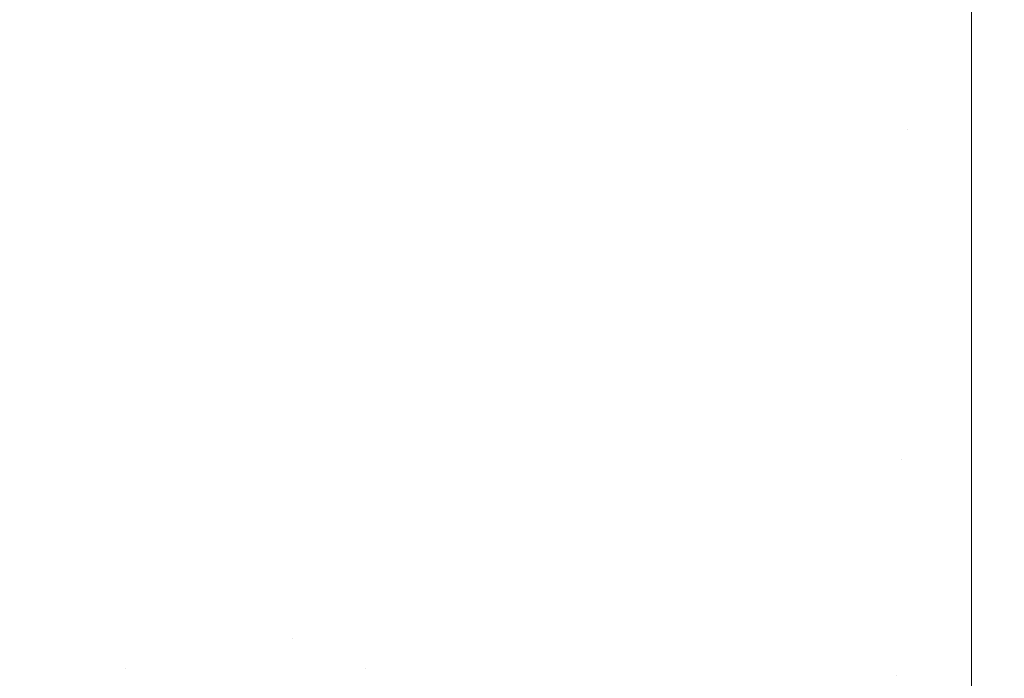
# Model space of a CAD drawing. Header units: centimetres. Extents: x -17.1 to 18.2, y 3.4 to 5.2.
# Tile 25 of 256: x -17.0377 to -17.0197, y 3.4343 to 3.4463. Entities that reach past the tile are written whole.
import ezdxf

# ---------------------------------------------------------------- set-up
doc = ezdxf.new("R2010")
doc.units = ezdxf.units.CM
doc.header["$LTSCALE"] = 2.54
doc.layers.add('Lucido design-1', color=7, linetype='Continuous')

# ---------------------------------------------------------------- blocks, each defined once
blk = doc.blocks.new('Gruppo-4-1')
at = {"color": 7, "linetype": 'Continuous', "lineweight": 9}
for points, invisible_edges in [([(-17.035294, 3.446814, -1872.234048), (-17.034223, 3.446157, -1872.234048), (-17.033739, 3.448036, -1872.23265), (-17.034773, 3.44867, -1872.23265)], 15), ([(-17.035294, 3.446814, -1872.99698), (-17.034773, 3.44867, -1872.998378), (-17.033739, 3.448036, -1872.998378), (-17.034223, 3.446157, -1872.99698)], 15), ([(-17.030533, 3.446404, -1872.23265), (-17.029434, 3.445956, -1872.23265), (-17.029105, 3.447916, -1872.231319), (-17.030164, 3.448349, -1872.231319)], 15), ([(-17.029105, 3.447916, -1872.999709), (-17.029434, 3.445956, -1872.998378), (-17.030533, 3.446404, -1872.998378), (-17.030164, 3.448349, -1872.999709)], 15), ([(-17.037965, 3.446461, -1872.235514), (-17.0369, 3.445692, -1872.235514), (-17.036345, 3.447515, -1872.234048), (-17.037375, 3.448257, -1872.234048)], 15), ([(-17.036345, 3.447515, -1872.99698), (-17.0369, 3.445692, -1872.995514), (-17.037965, 3.446461, -1872.995514), (-17.037375, 3.448257, -1872.99698)], 15), ([(-17.032687, 3.447446, -1872.23265), (-17.033739, 3.448036, -1872.23265), (-17.034223, 3.446157, -1872.234048), (-17.033133, 3.445546, -1872.234048)], 15), ([(-17.034223, 3.446157, -1872.99698), (-17.033739, 3.448036, -1872.998378), (-17.032687, 3.447446, -1872.998378), (-17.033133, 3.445546, -1872.99698)], 15), ([(-17.028033, 3.447532, -1872.231319), (-17.029105, 3.447916, -1872.231319), (-17.029434, 3.445956, -1872.23265), (-17.028323, 3.445557, -1872.23265)], 15), ([(-17.028033, 3.447532, -1872.999709), (-17.028323, 3.445557, -1872.998378), (-17.029434, 3.445956, -1872.998378), (-17.029105, 3.447916, -1872.999709)], 15), ([(-17.035294, 3.446814, -1872.234048), (-17.036345, 3.447515, -1872.234048), (-17.0369, 3.445692, -1872.235514), (-17.035812, 3.444967, -1872.235514)], 15), ([(-17.035294, 3.446814, -1872.99698), (-17.035812, 3.444967, -1872.995514), (-17.0369, 3.445692, -1872.995514), (-17.036345, 3.447515, -1872.99698)], 15), ([(-17.033133, 3.445546, -1872.234048), (-17.032025, 3.444982, -1872.234048), (-17.031618, 3.446902, -1872.23265), (-17.032687, 3.447446, -1872.23265)], 15), ([(-17.033133, 3.445546, -1872.99698), (-17.032687, 3.447446, -1872.998378), (-17.031618, 3.446902, -1872.998378), (-17.032025, 3.444982, -1872.99698)], 15), ([(-17.028323, 3.445557, -1872.23265), (-17.027199, 3.445209, -1872.23265), (-17.02695, 3.447196, -1872.231319), (-17.028033, 3.447532, -1872.231319)], 15), ([(-17.02695, 3.447196, -1872.999709), (-17.027199, 3.445209, -1872.998378), (-17.028323, 3.445557, -1872.998378), (-17.028033, 3.447532, -1872.999709)], 15), ([(-17.025858, 3.446911, -1872.231319), (-17.02695, 3.447196, -1872.231319), (-17.027199, 3.445209, -1872.23265), (-17.026066, 3.444913, -1872.23265)], 15), ([(-17.025858, 3.446911, -1872.999709), (-17.026066, 3.444913, -1872.998378), (-17.027199, 3.445209, -1872.998378), (-17.02695, 3.447196, -1872.999709)], 15), ([(-17.030533, 3.446404, -1872.23265), (-17.031618, 3.446902, -1872.23265), (-17.032025, 3.444982, -1872.234048), (-17.030902, 3.444467, -1872.234048)], 15), ([(-17.032025, 3.444982, -1872.99698), (-17.031618, 3.446902, -1872.998378), (-17.030533, 3.446404, -1872.998378), (-17.030902, 3.444467, -1872.99698)], 15), ([(-17.026066, 3.444913, -1872.23265), (-17.024925, 3.444669, -1872.23265), (-17.024758, 3.446676, -1872.231319), (-17.025858, 3.446911, -1872.231319)], 15), ([(-17.024758, 3.446676, -1872.999709), (-17.024925, 3.444669, -1872.998378), (-17.026066, 3.444913, -1872.998378), (-17.025858, 3.446911, -1872.999709)], 15), ([(-17.035812, 3.444967, -1872.235514), (-17.034704, 3.444287, -1872.235514), (-17.034223, 3.446157, -1872.234048), (-17.035294, 3.446814, -1872.234048)], 15), ([(-17.034223, 3.446157, -1872.99698), (-17.034704, 3.444287, -1872.995514), (-17.035812, 3.444967, -1872.995514), (-17.035294, 3.446814, -1872.99698)], 15), ([(-17.023651, 3.446493, -1872.231319), (-17.024758, 3.446676, -1872.231319), (-17.024925, 3.444669, -1872.23265), (-17.023777, 3.444479, -1872.23265)], 15), ([(-17.023651, 3.446493, -1872.999709), (-17.023777, 3.444479, -1872.998378), (-17.024925, 3.444669, -1872.998378), (-17.024758, 3.446676, -1872.999709)], 15), ([(-17.023777, 3.444479, -1872.23265), (-17.022623, 3.444343, -1872.23265), (-17.02254, 3.446361, -1872.231319), (-17.023651, 3.446493, -1872.231319)], 15), ([(-17.02254, 3.446361, -1872.999709), (-17.022623, 3.444343, -1872.998378), (-17.023777, 3.444479, -1872.998378), (-17.023651, 3.446493, -1872.999709)], 15), ([(-17.037451, 3.443881, -1872.237049), (-17.0369, 3.445692, -1872.235514), (-17.037965, 3.446461, -1872.235514), (-17.038552, 3.444675, -1872.237049)], 15), ([(-17.037965, 3.446461, -1872.995514), (-17.0369, 3.445692, -1872.995514), (-17.037451, 3.443881, -1872.99398), (-17.038552, 3.444675, -1872.99398)], 15), ([(-17.030902, 3.444467, -1872.234048), (-17.029763, 3.444002, -1872.234048), (-17.029434, 3.445956, -1872.23265), (-17.030533, 3.446404, -1872.23265)], 15), ([(-17.030902, 3.444467, -1872.99698), (-17.030533, 3.446404, -1872.998378), (-17.029434, 3.445956, -1872.998378), (-17.029763, 3.444002, -1872.99698)], 15), ([(-17.021425, 3.446282, -1872.231319), (-17.02254, 3.446361, -1872.231319), (-17.022623, 3.444343, -1872.23265), (-17.021467, 3.444261, -1872.23265)], 15), ([(-17.021425, 3.446282, -1872.999709), (-17.021467, 3.444261, -1872.998378), (-17.022623, 3.444343, -1872.998378), (-17.02254, 3.446361, -1872.999709)], 15), ([(-17.020308, 3.446482, -1872.231175), (-17.021425, 3.446282, -1872.231319), (-17.021467, 3.444261, -1872.23265)], 11), ([(-17.021467, 3.444261, -1872.23265), (-17.020308, 3.442854, -1872.233599), (-17.020308, 3.446482, -1872.231175)], 9), ([(-17.020308, 3.446482, -1872.999853), (-17.020308, 3.442854, -1872.997429), (-17.021467, 3.444261, -1872.998378)], 10), ([(-17.021467, 3.444261, -1872.998378), (-17.021425, 3.446282, -1872.999709), (-17.020308, 3.446482, -1872.999853)], 11), ([(-17.020308, 3.442854, -1872.233599), (18.147234, 3.442854, -1872.233599), (18.147234, 3.446482, -1872.231175), (-17.020308, 3.446482, -1872.231175)], 5), ([(18.147234, 3.442854, -1872.997429), (-17.020308, 3.442854, -1872.997429), (-17.020308, 3.446482, -1872.999853), (18.147234, 3.446482, -1872.999853)], 5), ([(-17.033133, 3.445546, -1872.234048), (-17.034223, 3.446157, -1872.234048), (-17.034704, 3.444287, -1872.235514), (-17.033576, 3.443655, -1872.235514)], 15), ([(-17.033133, 3.445546, -1872.99698), (-17.033576, 3.443655, -1872.995514), (-17.034704, 3.444287, -1872.995514), (-17.034223, 3.446157, -1872.99698)], 15), ([(-17.028323, 3.445557, -1872.23265), (-17.029434, 3.445956, -1872.23265), (-17.029763, 3.444002, -1872.234048), (-17.028611, 3.443589, -1872.234048)], 15), ([(-17.029763, 3.444002, -1872.99698), (-17.029434, 3.445956, -1872.998378), (-17.028323, 3.445557, -1872.998378), (-17.028611, 3.443589, -1872.99698)], 15), ([(-17.036327, 3.443132, -1872.237049), (-17.035812, 3.444967, -1872.235514), (-17.0369, 3.445692, -1872.235514), (-17.037451, 3.443881, -1872.237049)], 15), ([(-17.036327, 3.443132, -1872.99398), (-17.037451, 3.443881, -1872.99398), (-17.0369, 3.445692, -1872.995514), (-17.035812, 3.444967, -1872.995514)], 15), ([(-17.033576, 3.443655, -1872.235514), (-17.03243, 3.443072, -1872.235514), (-17.032025, 3.444982, -1872.234048), (-17.033133, 3.445546, -1872.234048)], 15), ([(-17.032025, 3.444982, -1872.99698), (-17.03243, 3.443072, -1872.995514), (-17.033576, 3.443655, -1872.995514), (-17.033133, 3.445546, -1872.99698)], 15), ([(-17.028611, 3.443589, -1872.234048), (-17.027447, 3.443228, -1872.234048), (-17.027199, 3.445209, -1872.23265), (-17.028323, 3.445557, -1872.23265)], 15), ([(-17.028611, 3.443589, -1872.99698), (-17.028323, 3.445557, -1872.998378), (-17.027199, 3.445209, -1872.998378), (-17.027447, 3.443228, -1872.99698)], 15), ([(-17.026066, 3.444913, -1872.23265), (-17.027199, 3.445209, -1872.23265), (-17.027447, 3.443228, -1872.234048), (-17.026273, 3.442921, -1872.234048)], 15), ([(-17.027447, 3.443228, -1872.99698), (-17.027199, 3.445209, -1872.998378), (-17.026066, 3.444913, -1872.998378), (-17.026273, 3.442921, -1872.99698)], 15), ([(-17.035182, 3.44243, -1872.237049), (-17.034704, 3.444287, -1872.235514), (-17.035812, 3.444967, -1872.235514), (-17.036327, 3.443132, -1872.237049)], 15), ([(-17.035812, 3.444967, -1872.995514), (-17.034704, 3.444287, -1872.995514), (-17.035182, 3.44243, -1872.99398), (-17.036327, 3.443132, -1872.99398)], 15), ([(-17.030902, 3.444467, -1872.234048), (-17.032025, 3.444982, -1872.234048), (-17.03243, 3.443072, -1872.235514), (-17.031268, 3.442539, -1872.235514)], 15), ([(-17.030902, 3.444467, -1872.99698), (-17.031268, 3.442539, -1872.995514), (-17.03243, 3.443072, -1872.995514), (-17.032025, 3.444982, -1872.99698)], 15), ([(-17.026273, 3.442921, -1872.234048), (-17.025091, 3.442669, -1872.234048), (-17.024925, 3.444669, -1872.23265), (-17.026066, 3.444913, -1872.23265)], 15), ([(-17.026273, 3.442921, -1872.99698), (-17.026066, 3.444913, -1872.998378), (-17.024925, 3.444669, -1872.998378), (-17.025091, 3.442669, -1872.99698)], 15), ([(-17.038552, 3.444675, -1872.237049), (-17.039134, 3.442903, -1872.238653), (-17.037998, 3.442083, -1872.238653), (-17.037451, 3.443881, -1872.237049)], 15), ([(-17.038552, 3.444675, -1872.99398), (-17.037451, 3.443881, -1872.99398), (-17.037998, 3.442083, -1872.992376), (-17.039134, 3.442903, -1872.992376)], 15), ([(-17.023777, 3.444479, -1872.23265), (-17.024925, 3.444669, -1872.23265), (-17.025091, 3.442669, -1872.234048), (-17.023901, 3.442472, -1872.234048)], 15), ([(-17.025091, 3.442669, -1872.99698), (-17.024925, 3.444669, -1872.998378), (-17.023777, 3.444479, -1872.998378), (-17.023901, 3.442472, -1872.99698)], 15), ([(-17.031268, 3.442539, -1872.235514), (-17.03009, 3.442058, -1872.235514), (-17.029763, 3.444002, -1872.234048), (-17.030902, 3.444467, -1872.234048)], 15), ([(-17.029763, 3.444002, -1872.99698), (-17.03009, 3.442058, -1872.995514), (-17.031268, 3.442539, -1872.995514), (-17.030902, 3.444467, -1872.99698)], 15), ([(-17.023901, 3.442472, -1872.234048), (-17.022707, 3.442331, -1872.234048), (-17.022623, 3.444343, -1872.23265), (-17.023777, 3.444479, -1872.23265)], 15), ([(-17.023901, 3.442472, -1872.99698), (-17.023777, 3.444479, -1872.998378), (-17.022623, 3.444343, -1872.998378), (-17.022707, 3.442331, -1872.99698)], 15), ([(-17.021467, 3.444261, -1872.23265), (-17.022623, 3.444343, -1872.23265), (-17.022707, 3.442331, -1872.234048), (-17.021508, 3.442246, -1872.234048)], 15), ([(-17.022707, 3.442331, -1872.99698), (-17.022623, 3.444343, -1872.998378), (-17.021467, 3.444261, -1872.998378), (-17.021508, 3.442246, -1872.99698)], 15), ([(-17.034017, 3.441776, -1872.237049), (-17.033576, 3.443655, -1872.235514), (-17.034704, 3.444287, -1872.235514), (-17.035182, 3.44243, -1872.237049)], 15), ([(-17.034017, 3.441776, -1872.99398), (-17.035182, 3.44243, -1872.99398), (-17.034704, 3.444287, -1872.995514), (-17.033576, 3.443655, -1872.995514)], 15), ([(-17.021508, 3.442246, -1872.234048), (-17.020308, 3.442854, -1872.233599), (-17.021467, 3.444261, -1872.23265)], 11), ([(-17.021508, 3.442246, -1872.99698), (-17.021467, 3.444261, -1872.998378), (-17.020308, 3.442854, -1872.997429)], 11), ([(-17.028611, 3.443589, -1872.234048), (-17.029763, 3.444002, -1872.234048), (-17.03009, 3.442058, -1872.235514), (-17.028898, 3.441631, -1872.235514)], 15), ([(-17.028611, 3.443589, -1872.99698), (-17.028898, 3.441631, -1872.995514), (-17.03009, 3.442058, -1872.995514), (-17.029763, 3.444002, -1872.99698)], 15), ([(-17.037451, 3.443881, -1872.237049), (-17.037998, 3.442083, -1872.238653), (-17.036838, 3.441311, -1872.238653), (-17.036327, 3.443132, -1872.237049)], 15), ([(-17.036838, 3.441311, -1872.992376), (-17.037998, 3.442083, -1872.992376), (-17.037451, 3.443881, -1872.99398), (-17.036327, 3.443132, -1872.99398)], 15), ([(-17.032833, 3.441174, -1872.237049), (-17.03243, 3.443072, -1872.235514), (-17.033576, 3.443655, -1872.235514), (-17.034017, 3.441776, -1872.237049)], 15), ([(-17.033576, 3.443655, -1872.995514), (-17.03243, 3.443072, -1872.995514), (-17.032833, 3.441174, -1872.99398), (-17.034017, 3.441776, -1872.99398)], 15), ([(-17.028898, 3.441631, -1872.235514), (-17.027694, 3.441258, -1872.235514), (-17.027447, 3.443228, -1872.234048), (-17.028611, 3.443589, -1872.234048)], 15), ([(-17.027447, 3.443228, -1872.99698), (-17.027694, 3.441258, -1872.995514), (-17.028898, 3.441631, -1872.995514), (-17.028611, 3.443589, -1872.99698)], 15), ([(-17.036327, 3.443132, -1872.237049), (-17.036838, 3.441311, -1872.238653), (-17.035657, 3.440586, -1872.238653), (-17.035182, 3.44243, -1872.237049)], 15), ([(-17.036327, 3.443132, -1872.99398), (-17.035182, 3.44243, -1872.99398), (-17.035657, 3.440586, -1872.992376), (-17.036838, 3.441311, -1872.992376)], 15), ([(-17.026273, 3.442921, -1872.234048), (-17.027447, 3.443228, -1872.234048), (-17.027694, 3.441258, -1872.235514), (-17.02648, 3.44094, -1872.235514)], 15), ([(-17.026273, 3.442921, -1872.99698), (-17.02648, 3.44094, -1872.995514), (-17.027694, 3.441258, -1872.995514), (-17.027447, 3.443228, -1872.99698)], 15), ([(-17.031632, 3.440623, -1872.237049), (-17.031268, 3.442539, -1872.235514), (-17.03243, 3.443072, -1872.235514), (-17.032833, 3.441174, -1872.237049)], 15), ([(-17.031632, 3.440623, -1872.99398), (-17.032833, 3.441174, -1872.99398), (-17.03243, 3.443072, -1872.995514), (-17.031268, 3.442539, -1872.995514)], 15), ([(-17.02648, 3.44094, -1872.235514), (-17.025256, 3.440679, -1872.235514), (-17.025091, 3.442669, -1872.234048), (-17.026273, 3.442921, -1872.234048)], 15), ([(-17.025091, 3.442669, -1872.99698), (-17.025256, 3.440679, -1872.995514), (-17.02648, 3.44094, -1872.995514), (-17.026273, 3.442921, -1872.99698)], 15), ([(-17.02155, 3.440241, -1872.235514), (-17.020308, 3.439336, -1872.236179), (-17.020308, 3.442854, -1872.233599), (-17.021508, 3.442246, -1872.234048)], 13), ([(-17.020308, 3.442854, -1872.997429), (-17.020308, 3.439336, -1872.994849), (-17.02155, 3.440241, -1872.995514), (-17.021508, 3.442246, -1872.99698)], 14), ([(-17.020308, 3.439336, -1872.236179), (18.147234, 3.439336, -1872.236179), (18.147234, 3.442854, -1872.233599), (-17.020308, 3.442854, -1872.233599)], 5), ([(18.147234, 3.439336, -1872.994849), (-17.020308, 3.439336, -1872.994849), (-17.020308, 3.442854, -1872.997429), (18.147234, 3.442854, -1872.997429)], 5), ([(-17.030415, 3.440126, -1872.237049), (-17.03009, 3.442058, -1872.235514), (-17.031268, 3.442539, -1872.235514), (-17.031632, 3.440623, -1872.237049)], 15), ([(-17.031268, 3.442539, -1872.995514), (-17.03009, 3.442058, -1872.995514), (-17.030415, 3.440126, -1872.99398), (-17.031632, 3.440623, -1872.99398)], 15), ([(-17.023901, 3.442472, -1872.234048), (-17.025091, 3.442669, -1872.234048), (-17.025256, 3.440679, -1872.235514), (-17.024026, 3.440475, -1872.235514)], 15), ([(-17.023901, 3.442472, -1872.99698), (-17.024026, 3.440475, -1872.995514), (-17.025256, 3.440679, -1872.995514), (-17.025091, 3.442669, -1872.99698)], 15), ([(-17.035182, 3.44243, -1872.237049), (-17.035657, 3.440586, -1872.238653), (-17.034454, 3.439912, -1872.238653), (-17.034017, 3.441776, -1872.237049)], 15), ([(-17.034454, 3.439912, -1872.992376), (-17.035657, 3.440586, -1872.992376), (-17.035182, 3.44243, -1872.99398), (-17.034017, 3.441776, -1872.99398)], 15), ([(-17.024026, 3.440475, -1872.235514), (-17.02279, 3.440329, -1872.235514), (-17.022707, 3.442331, -1872.234048), (-17.023901, 3.442472, -1872.234048)], 15), ([(-17.022707, 3.442331, -1872.99698), (-17.02279, 3.440329, -1872.995514), (-17.024026, 3.440475, -1872.995514), (-17.023901, 3.442472, -1872.99698)], 15), ([(-17.021508, 3.442246, -1872.234048), (-17.022707, 3.442331, -1872.234048), (-17.02279, 3.440329, -1872.235514), (-17.02155, 3.440241, -1872.235514)], 15), ([(-17.021508, 3.442246, -1872.99698), (-17.02155, 3.440241, -1872.995514), (-17.02279, 3.440329, -1872.995514), (-17.022707, 3.442331, -1872.99698)], 15), ([(-17.037345, 3.439506, -1872.240327), (-17.036838, 3.441311, -1872.238653), (-17.037998, 3.442083, -1872.238653), (-17.03854, 3.440303, -1872.240327)], 15), ([(-17.037345, 3.439506, -1872.990701), (-17.03854, 3.440303, -1872.990701), (-17.037998, 3.442083, -1872.992376), (-17.036838, 3.441311, -1872.992376)], 15), ([(-17.029184, 3.439684, -1872.237049), (-17.028898, 3.441631, -1872.235514), (-17.03009, 3.442058, -1872.235514), (-17.030415, 3.440126, -1872.237049)], 15), ([(-17.029184, 3.439684, -1872.99398), (-17.030415, 3.440126, -1872.99398), (-17.03009, 3.442058, -1872.995514), (-17.028898, 3.441631, -1872.995514)], 15), ([(-17.034017, 3.441776, -1872.237049), (-17.034454, 3.439912, -1872.238653), (-17.033233, 3.43929, -1872.238653), (-17.032833, 3.441174, -1872.237049)], 15), ([(-17.034017, 3.441776, -1872.99398), (-17.032833, 3.441174, -1872.99398), (-17.033233, 3.43929, -1872.992376), (-17.034454, 3.439912, -1872.992376)], 15), ([(-17.02794, 3.439299, -1872.237049), (-17.027694, 3.441258, -1872.235514), (-17.028898, 3.441631, -1872.235514), (-17.029184, 3.439684, -1872.237049)], 15), ([(-17.028898, 3.441631, -1872.995514), (-17.027694, 3.441258, -1872.995514), (-17.02794, 3.439299, -1872.99398), (-17.029184, 3.439684, -1872.99398)], 15), ([(-17.036127, 3.43876, -1872.240327), (-17.035657, 3.440586, -1872.238653), (-17.036838, 3.441311, -1872.238653), (-17.037345, 3.439506, -1872.240327)], 15), ([(-17.036838, 3.441311, -1872.992376), (-17.035657, 3.440586, -1872.992376), (-17.036127, 3.43876, -1872.990701), (-17.037345, 3.439506, -1872.990701)], 15), ([(-17.032833, 3.441174, -1872.237049), (-17.033233, 3.43929, -1872.238653), (-17.031993, 3.438722, -1872.238653), (-17.031632, 3.440623, -1872.237049)], 15), ([(-17.031993, 3.438722, -1872.992376), (-17.033233, 3.43929, -1872.992376), (-17.032833, 3.441174, -1872.99398), (-17.031632, 3.440623, -1872.99398)], 15), ([(-17.026685, 3.438971, -1872.237049), (-17.02648, 3.44094, -1872.235514), (-17.027694, 3.441258, -1872.235514), (-17.02794, 3.439299, -1872.237049)], 15), ([(-17.026685, 3.438971, -1872.99398), (-17.02794, 3.439299, -1872.99398), (-17.027694, 3.441258, -1872.995514), (-17.02648, 3.44094, -1872.995514)], 15), ([(-17.025421, 3.438701, -1872.237049), (-17.025256, 3.440679, -1872.235514), (-17.02648, 3.44094, -1872.235514), (-17.026685, 3.438971, -1872.237049)], 15), ([(-17.02648, 3.44094, -1872.995514), (-17.025256, 3.440679, -1872.995514), (-17.025421, 3.438701, -1872.99398), (-17.026685, 3.438971, -1872.99398)], 15), ([(-17.034888, 3.438065, -1872.240327), (-17.034454, 3.439912, -1872.238653), (-17.035657, 3.440586, -1872.238653), (-17.036127, 3.43876, -1872.240327)], 15), ([(-17.034888, 3.438065, -1872.990701), (-17.036127, 3.43876, -1872.990701), (-17.035657, 3.440586, -1872.992376), (-17.034454, 3.439912, -1872.992376)], 15), ([(-17.031632, 3.440623, -1872.237049), (-17.031993, 3.438722, -1872.238653), (-17.030737, 3.438209, -1872.238653), (-17.030415, 3.440126, -1872.237049)], 15), ([(-17.031632, 3.440623, -1872.99398), (-17.030415, 3.440126, -1872.99398), (-17.030737, 3.438209, -1872.992376), (-17.031993, 3.438722, -1872.992376)], 15), ([(-17.024149, 3.438491, -1872.237049), (-17.024026, 3.440475, -1872.235514), (-17.025256, 3.440679, -1872.235514), (-17.025421, 3.438701, -1872.237049)], 15), ([(-17.024149, 3.438491, -1872.99398), (-17.025421, 3.438701, -1872.99398), (-17.025256, 3.440679, -1872.995514), (-17.024026, 3.440475, -1872.995514)], 15), ([(-17.022872, 3.43834, -1872.237049), (-17.02279, 3.440329, -1872.235514), (-17.024026, 3.440475, -1872.235514), (-17.024149, 3.438491, -1872.237049)], 15), ([(-17.024026, 3.440475, -1872.995514), (-17.02279, 3.440329, -1872.995514), (-17.022872, 3.43834, -1872.99398), (-17.024149, 3.438491, -1872.99398)], 15), ([(-17.03854, 3.440303, -1872.240327), (-17.039076, 3.438542, -1872.242071), (-17.037845, 3.437722, -1872.242071), (-17.037345, 3.439506, -1872.240327)], 15), ([(-17.037845, 3.437722, -1872.988957), (-17.039076, 3.438542, -1872.988957), (-17.03854, 3.440303, -1872.990701), (-17.037345, 3.439506, -1872.990701)], 15), ([(-17.021591, 3.438249, -1872.237049), (-17.02155, 3.440241, -1872.235514), (-17.02279, 3.440329, -1872.235514), (-17.022872, 3.43834, -1872.237049)], 15), ([(-17.021591, 3.438249, -1872.99398), (-17.022872, 3.43834, -1872.99398), (-17.02279, 3.440329, -1872.995514), (-17.02155, 3.440241, -1872.995514)], 15), ([(-17.020308, 3.439336, -1872.236179), (-17.02155, 3.440241, -1872.235514), (-17.021591, 3.438249, -1872.237049)], 11), ([(-17.02155, 3.440241, -1872.995514), (-17.020308, 3.439336, -1872.994849), (-17.021591, 3.438249, -1872.99398)], 11), ([(-17.030415, 3.440126, -1872.237049), (-17.030737, 3.438209, -1872.238653), (-17.029467, 3.437753, -1872.238653), (-17.029184, 3.439684, -1872.237049)], 15), ([(-17.029467, 3.437753, -1872.992376), (-17.030737, 3.438209, -1872.992376), (-17.030415, 3.440126, -1872.99398), (-17.029184, 3.439684, -1872.99398)], 15), ([(-17.033629, 3.437424, -1872.240327), (-17.033233, 3.43929, -1872.238653), (-17.034454, 3.439912, -1872.238653), (-17.034888, 3.438065, -1872.240327)], 15), ([(-17.034454, 3.439912, -1872.992376), (-17.033233, 3.43929, -1872.992376), (-17.033629, 3.437424, -1872.990701), (-17.034888, 3.438065, -1872.990701)], 15), ([(-17.029184, 3.439684, -1872.237049), (-17.029467, 3.437753, -1872.238653), (-17.028183, 3.437356, -1872.238653), (-17.02794, 3.439299, -1872.237049)], 15), ([(-17.029184, 3.439684, -1872.99398), (-17.02794, 3.439299, -1872.99398), (-17.028183, 3.437356, -1872.992376), (-17.029467, 3.437753, -1872.992376)], 15), ([(-17.037345, 3.439506, -1872.240327), (-17.037845, 3.437722, -1872.242071), (-17.036592, 3.436953, -1872.242071), (-17.036127, 3.43876, -1872.240327)], 15), ([(-17.037345, 3.439506, -1872.990701), (-17.036127, 3.43876, -1872.990701), (-17.036592, 3.436953, -1872.988957), (-17.037845, 3.437722, -1872.988957)], 15), ([(-17.021591, 3.438249, -1872.237049), (-17.021632, 3.436272, -1872.238653), (-17.020308, 3.435933, -1872.23891), (-17.020308, 3.439336, -1872.236179)], 11), ([(-17.021591, 3.438249, -1872.99398), (-17.020308, 3.439336, -1872.994849), (-17.020308, 3.435933, -1872.992118), (-17.021632, 3.436272, -1872.992376)], 13), ([(-17.020308, 3.435933, -1872.23891), (18.147234, 3.435933, -1872.23891), (18.147234, 3.439336, -1872.236179), (-17.020308, 3.439336, -1872.236179)], 5), ([(18.147234, 3.435933, -1872.992118), (-17.020308, 3.435933, -1872.992118), (-17.020308, 3.439336, -1872.994849), (18.147234, 3.439336, -1872.994849)], 5), ([(-17.032351, 3.436838, -1872.240327), (-17.031993, 3.438722, -1872.238653), (-17.033233, 3.43929, -1872.238653), (-17.033629, 3.437424, -1872.240327)], 15), ([(-17.032351, 3.436838, -1872.990701), (-17.033629, 3.437424, -1872.990701), (-17.033233, 3.43929, -1872.992376), (-17.031993, 3.438722, -1872.992376)], 15), ([(-17.02794, 3.439299, -1872.237049), (-17.028183, 3.437356, -1872.238653), (-17.026888, 3.437017, -1872.238653), (-17.026685, 3.438971, -1872.237049)], 15), ([(-17.026888, 3.437017, -1872.992376), (-17.028183, 3.437356, -1872.992376), (-17.02794, 3.439299, -1872.99398), (-17.026685, 3.438971, -1872.99398)], 15), ([(-17.026685, 3.438971, -1872.237049), (-17.026888, 3.437017, -1872.238653), (-17.025584, 3.436739, -1872.238653), (-17.025421, 3.438701, -1872.237049)], 15), ([(-17.026685, 3.438971, -1872.99398), (-17.025421, 3.438701, -1872.99398), (-17.025584, 3.436739, -1872.992376), (-17.026888, 3.437017, -1872.992376)], 15), ([(-17.036127, 3.43876, -1872.240327), (-17.036592, 3.436953, -1872.242071), (-17.035316, 3.436238, -1872.242071), (-17.034888, 3.438065, -1872.240327)], 15), ([(-17.035316, 3.436238, -1872.988957), (-17.036592, 3.436953, -1872.988957), (-17.036127, 3.43876, -1872.990701), (-17.034888, 3.438065, -1872.990701)], 15), ([(-17.031057, 3.43631, -1872.240327), (-17.030737, 3.438209, -1872.238653), (-17.031993, 3.438722, -1872.238653), (-17.032351, 3.436838, -1872.240327)], 15), ([(-17.031993, 3.438722, -1872.992376), (-17.030737, 3.438209, -1872.992376), (-17.031057, 3.43631, -1872.990701), (-17.032351, 3.436838, -1872.990701)], 15), ([(-17.025421, 3.438701, -1872.237049), (-17.025584, 3.436739, -1872.238653), (-17.024272, 3.436521, -1872.238653), (-17.024149, 3.438491, -1872.237049)], 15), ([(-17.024272, 3.436521, -1872.992376), (-17.025584, 3.436739, -1872.992376), (-17.025421, 3.438701, -1872.99398), (-17.024149, 3.438491, -1872.99398)], 15), ([(-17.024149, 3.438491, -1872.237049), (-17.024272, 3.436521, -1872.238653), (-17.022954, 3.436366, -1872.238653), (-17.022872, 3.43834, -1872.237049)], 15), ([(-17.024149, 3.438491, -1872.99398), (-17.022872, 3.43834, -1872.99398), (-17.022954, 3.436366, -1872.992376), (-17.024272, 3.436521, -1872.992376)], 15), ([(-17.022872, 3.43834, -1872.237049), (-17.022954, 3.436366, -1872.238653), (-17.021632, 3.436272, -1872.238653), (-17.021591, 3.438249, -1872.237049)], 15), ([(-17.021632, 3.436272, -1872.992376), (-17.022954, 3.436366, -1872.992376), (-17.022872, 3.43834, -1872.99398), (-17.021591, 3.438249, -1872.99398)], 15), ([(-17.034888, 3.438065, -1872.240327), (-17.035316, 3.436238, -1872.242071), (-17.03402, 3.435578, -1872.242071), (-17.033629, 3.437424, -1872.240327)], 15), ([(-17.034888, 3.438065, -1872.990701), (-17.033629, 3.437424, -1872.990701), (-17.03402, 3.435578, -1872.988957), (-17.035316, 3.436238, -1872.988957)], 15), ([(-17.029747, 3.43584, -1872.240327), (-17.029467, 3.437753, -1872.238653), (-17.030737, 3.438209, -1872.238653), (-17.031057, 3.43631, -1872.240327)], 15), ([(-17.029747, 3.43584, -1872.990701), (-17.031057, 3.43631, -1872.990701), (-17.030737, 3.438209, -1872.992376), (-17.029467, 3.437753, -1872.992376)], 15), ([(-17.037051, 3.43517, -1872.243887), (-17.036592, 3.436953, -1872.242071), (-17.037845, 3.437722, -1872.242071), (-17.03834, 3.43596, -1872.243887)], 15), ([(-17.037845, 3.437722, -1872.988957), (-17.036592, 3.436953, -1872.988957), (-17.037051, 3.43517, -1872.987141), (-17.03834, 3.43596, -1872.987141)], 15), ([(-17.028424, 3.43543, -1872.240327), (-17.028183, 3.437356, -1872.238653), (-17.029467, 3.437753, -1872.238653), (-17.029747, 3.43584, -1872.240327)], 15), ([(-17.029467, 3.437753, -1872.992376), (-17.028183, 3.437356, -1872.992376), (-17.028424, 3.43543, -1872.990701), (-17.029747, 3.43584, -1872.990701)], 15), ([(-17.033629, 3.437424, -1872.240327), (-17.03402, 3.435578, -1872.242071), (-17.032705, 3.434975, -1872.242071), (-17.032351, 3.436838, -1872.240327)], 15), ([(-17.032705, 3.434975, -1872.988957), (-17.03402, 3.435578, -1872.988957), (-17.033629, 3.437424, -1872.990701), (-17.032351, 3.436838, -1872.990701)], 15), ([(-17.02709, 3.435081, -1872.240327), (-17.026888, 3.437017, -1872.238653), (-17.028183, 3.437356, -1872.238653), (-17.028424, 3.43543, -1872.240327)], 15), ([(-17.02709, 3.435081, -1872.990701), (-17.028424, 3.43543, -1872.990701), (-17.028183, 3.437356, -1872.992376), (-17.026888, 3.437017, -1872.992376)], 15), ([(-17.025745, 3.434794, -1872.240327), (-17.025584, 3.436739, -1872.238653), (-17.026888, 3.437017, -1872.238653), (-17.02709, 3.435081, -1872.240327)], 15), ([(-17.026888, 3.437017, -1872.992376), (-17.025584, 3.436739, -1872.992376), (-17.025745, 3.434794, -1872.990701), (-17.02709, 3.435081, -1872.990701)], 15), ([(-17.035739, 3.434434, -1872.243887), (-17.035316, 3.436238, -1872.242071), (-17.036592, 3.436953, -1872.242071), (-17.037051, 3.43517, -1872.243887)], 15), ([(-17.035739, 3.434434, -1872.987141), (-17.037051, 3.43517, -1872.987141), (-17.036592, 3.436953, -1872.988957), (-17.035316, 3.436238, -1872.988957)], 15), ([(-17.032351, 3.436838, -1872.240327), (-17.032705, 3.434975, -1872.242071), (-17.031373, 3.434431, -1872.242071), (-17.031057, 3.43631, -1872.240327)], 15), ([(-17.032351, 3.436838, -1872.990701), (-17.031057, 3.43631, -1872.990701), (-17.031373, 3.434431, -1872.988957), (-17.032705, 3.434975, -1872.988957)], 15), ([(-17.024393, 3.43457, -1872.240327), (-17.024272, 3.436521, -1872.238653), (-17.025584, 3.436739, -1872.238653), (-17.025745, 3.434794, -1872.240327)], 15), ([(-17.024393, 3.43457, -1872.990701), (-17.025745, 3.434794, -1872.990701), (-17.025584, 3.436739, -1872.992376), (-17.024272, 3.436521, -1872.992376)], 15), ([(-17.023035, 3.43441, -1872.240327), (-17.022954, 3.436366, -1872.238653), (-17.024272, 3.436521, -1872.238653), (-17.024393, 3.43457, -1872.240327)], 15), ([(-17.024272, 3.436521, -1872.992376), (-17.022954, 3.436366, -1872.992376), (-17.023035, 3.43441, -1872.990701), (-17.024393, 3.43457, -1872.990701)], 15), ([(-17.031057, 3.43631, -1872.240327), (-17.031373, 3.434431, -1872.242071), (-17.030025, 3.433948, -1872.242071), (-17.029747, 3.43584, -1872.240327)], 15), ([(-17.030025, 3.433948, -1872.988957), (-17.031373, 3.434431, -1872.988957), (-17.031057, 3.43631, -1872.990701), (-17.029747, 3.43584, -1872.990701)], 15), ([(-17.021673, 3.434313, -1872.240327), (-17.021632, 3.436272, -1872.238653), (-17.022954, 3.436366, -1872.238653), (-17.023035, 3.43441, -1872.240327)], 15), ([(-17.021673, 3.434313, -1872.990701), (-17.023035, 3.43441, -1872.990701), (-17.022954, 3.436366, -1872.992376), (-17.021632, 3.436272, -1872.992376)], 15), ([(-17.020308, 3.435933, -1872.23891), (-17.021632, 3.436272, -1872.238653), (-17.021673, 3.434313, -1872.240327)], 11), ([(-17.021632, 3.436272, -1872.992376), (-17.020308, 3.435933, -1872.992118), (-17.021673, 3.434313, -1872.990701)], 11), ([(-17.034407, 3.433756, -1872.243887), (-17.03402, 3.435578, -1872.242071), (-17.035316, 3.436238, -1872.242071), (-17.035739, 3.434434, -1872.243887)], 15), ([(-17.035316, 3.436238, -1872.988957), (-17.03402, 3.435578, -1872.988957), (-17.034407, 3.433756, -1872.987141), (-17.035739, 3.434434, -1872.987141)], 15), ([(-17.03834, 3.43596, -1872.243887), (-17.038827, 3.434224, -1872.245774), (-17.037503, 3.433412, -1872.245774), (-17.037051, 3.43517, -1872.243887)], 15), ([(-17.03834, 3.43596, -1872.987141), (-17.037051, 3.43517, -1872.987141), (-17.037503, 3.433412, -1872.985254), (-17.038827, 3.434224, -1872.985254)], 15), ([(-17.020308, 3.432653, -1872.241786), (-17.020308, 3.435933, -1872.23891), (-17.021673, 3.434313, -1872.240327)], 10), ([(-17.021673, 3.434313, -1872.990701), (-17.020308, 3.435933, -1872.992118), (-17.020308, 3.432653, -1872.989242)], 9), ([(-17.020308, 3.432653, -1872.241786), (18.147234, 3.432653, -1872.241786), (18.147234, 3.435933, -1872.23891), (-17.020308, 3.435933, -1872.23891)], 5), ([(18.147234, 3.432653, -1872.989242), (-17.020308, 3.432653, -1872.989242), (-17.020308, 3.435933, -1872.992118), (18.147234, 3.435933, -1872.992118)], 5), ([(-17.029747, 3.43584, -1872.240327), (-17.030025, 3.433948, -1872.242071), (-17.028663, 3.433526, -1872.242071), (-17.028424, 3.43543, -1872.240327)], 15), ([(-17.029747, 3.43584, -1872.990701), (-17.028424, 3.43543, -1872.990701), (-17.028663, 3.433526, -1872.988957), (-17.030025, 3.433948, -1872.988957)], 15), ([(-17.032705, 3.434975, -1872.242071), (-17.03402, 3.435578, -1872.242071), (-17.034407, 3.433756, -1872.243887), (-17.033733, 3.433438, -1872.243887)], 15), ([(-17.033055, 3.433136, -1872.987141), (-17.034407, 3.433756, -1872.987141), (-17.03402, 3.435578, -1872.988957), (-17.032705, 3.434975, -1872.988957)], 15), ([(-17.028424, 3.43543, -1872.240327), (-17.028663, 3.433526, -1872.242071), (-17.027289, 3.433167, -1872.242071), (-17.02709, 3.435081, -1872.240327)], 15), ([(-17.027289, 3.433167, -1872.988957), (-17.028663, 3.433526, -1872.988957), (-17.028424, 3.43543, -1872.990701), (-17.02709, 3.435081, -1872.990701)], 15), ([(-17.035739, 3.434434, -1872.243887), (-17.037051, 3.43517, -1872.243887), (-17.037503, 3.433412, -1872.245774), (-17.036833, 3.433027, -1872.245774)], 15), ([(-17.036156, 3.432657, -1872.985254), (-17.037503, 3.433412, -1872.985254), (-17.037051, 3.43517, -1872.987141), (-17.035739, 3.434434, -1872.987141)], 15), ([(-17.02709, 3.435081, -1872.240327), (-17.027289, 3.433167, -1872.242071), (-17.025905, 3.432871, -1872.242071), (-17.025745, 3.434794, -1872.240327)], 15), ([(-17.02709, 3.435081, -1872.990701), (-17.025745, 3.434794, -1872.990701), (-17.025905, 3.432871, -1872.988957), (-17.027289, 3.433167, -1872.988957)], 15), ([(-17.033733, 3.433438, -1872.243887), (-17.033055, 3.433136, -1872.243887), (-17.032705, 3.434975, -1872.242071)], 11), ([(-17.031373, 3.434431, -1872.242071), (-17.032705, 3.434975, -1872.242071), (-17.033055, 3.433136, -1872.243887), (-17.032372, 3.432849, -1872.243887)], 15), ([(-17.032705, 3.434975, -1872.988957), (-17.031373, 3.434431, -1872.988957), (-17.031685, 3.432577, -1872.987141), (-17.033055, 3.433136, -1872.987141)], 15), ([(-17.025745, 3.434794, -1872.240327), (-17.025905, 3.432871, -1872.242071), (-17.024513, 3.432641, -1872.242071), (-17.024393, 3.43457, -1872.240327)], 15), ([(-17.024513, 3.432641, -1872.988957), (-17.025905, 3.432871, -1872.988957), (-17.025745, 3.434794, -1872.990701), (-17.024393, 3.43457, -1872.990701)], 15), ([(-17.024393, 3.43457, -1872.240327), (-17.024513, 3.432641, -1872.242071), (-17.023115, 3.432476, -1872.242071), (-17.023035, 3.43441, -1872.240327)], 15), ([(-17.024393, 3.43457, -1872.990701), (-17.023035, 3.43441, -1872.990701), (-17.023115, 3.432476, -1872.988957), (-17.024513, 3.432641, -1872.988957)], 15), ([(-17.036833, 3.433027, -1872.245774), (-17.036156, 3.432657, -1872.245774), (-17.035739, 3.434434, -1872.243887)], 11), ([(-17.034407, 3.433756, -1872.243887), (-17.035739, 3.434434, -1872.243887), (-17.036156, 3.432657, -1872.245774), (-17.035475, 3.432301, -1872.245774)], 15), ([(-17.036156, 3.432657, -1872.985254), (-17.035739, 3.434434, -1872.987141), (-17.034407, 3.433756, -1872.987141), (-17.034598, 3.432854, -1872.986206)], 15), ([(-17.032372, 3.432849, -1872.243887), (-17.031685, 3.432577, -1872.243887), (-17.031373, 3.434431, -1872.242071)], 11), ([(-17.030025, 3.433948, -1872.242071), (-17.031373, 3.434431, -1872.242071), (-17.031685, 3.432577, -1872.243887), (-17.030994, 3.43232, -1872.243887)], 15), ([(-17.030299, 3.432079, -1872.987141), (-17.031685, 3.432577, -1872.987141), (-17.031373, 3.434431, -1872.988957), (-17.030025, 3.433948, -1872.988957)], 15), ([(-17.023035, 3.43441, -1872.240327), (-17.023115, 3.432476, -1872.242071), (-17.021713, 3.432376, -1872.242071), (-17.021673, 3.434313, -1872.240327)], 15), ([(-17.021713, 3.432376, -1872.988957), (-17.023115, 3.432476, -1872.988957), (-17.023035, 3.43441, -1872.990701), (-17.021673, 3.434313, -1872.990701)], 15), ([(-17.021673, 3.434313, -1872.240327), (-17.021713, 3.432376, -1872.242071), (-17.020308, 3.432653, -1872.241786)], 11), ([(-17.020308, 3.432653, -1872.989242), (-17.021713, 3.432376, -1872.988957), (-17.021673, 3.434313, -1872.990701)], 11)]:
    blk.add_3dface(points, dxfattribs=dict(at, invisible_edges=invisible_edges))
blk = doc.blocks.new('Gruppo-5-1')
at = {"color": 7}
blk.add_blockref('Gruppo-4-1', (0, 0), dxfattribs=at)

msp = doc.modelspace()

# ---------------------------------------------------------------- block references
at = {"layer": 'Lucido design-1', "color": 7}
msp.add_blockref('Gruppo-5-1', (0, 0), dxfattribs=at)

doc.saveas('drawing.dxf')
